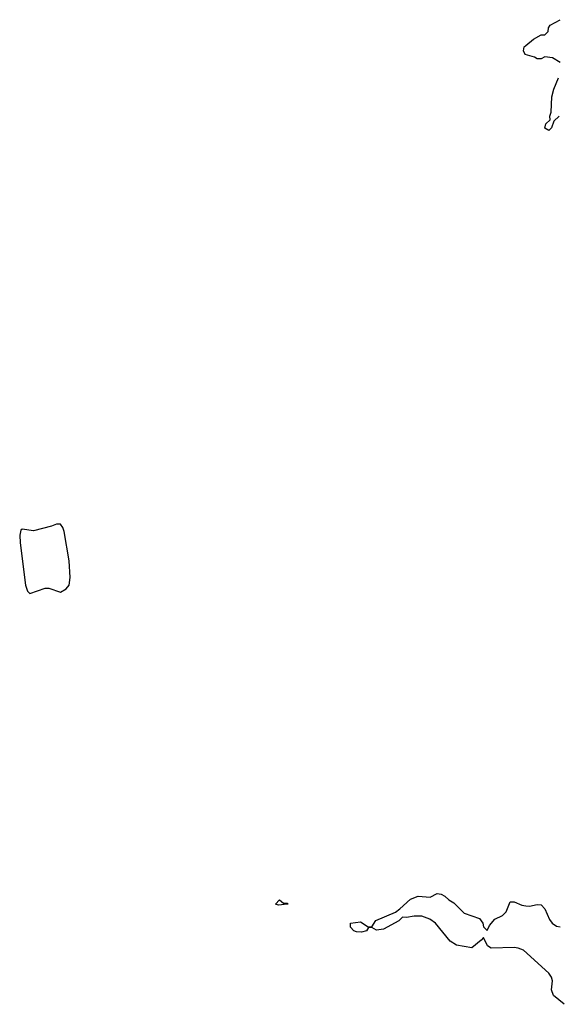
# Model space of a CAD drawing. Header units: inches. Extents: x 2380249 to 2585472, y 382747 to 546448.
# Tile 189 of 256: x 2480678 to 2483474, y 482668 to 487792. Entities that reach past the tile are written whole.
import ezdxf

# ---------------------------------------------------------------- set-up
doc = ezdxf.new("R2010")
doc.units = ezdxf.units.IN
doc.header["$MEASUREMENT"] = 0
doc.layers.add('C4488', color=7, linetype='Continuous')

msp = doc.modelspace()

# ---------------------------------------------------------------- linework, layer by layer
at = {"layer": 'C4488', "color": 4, "elevation": 36}
for points in [[(2483488.7, 487570), (2483450, 487594), (2483410, 487598), (2483390, 487588), (2483370, 487588), (2483356.4, 487596.4), (2483308, 487610), (2483298, 487630), (2483302, 487650), (2483310, 487658), (2483350, 487691.3), (2483390, 487714), (2483410, 487714), (2483426, 487730), (2483428, 487750), (2483436.4, 487763.6), (2483490, 487792)], [(2483484.7, 487290), (2483456.9, 487263.1), (2483444.7, 487230), (2483430, 487215.3), (2483410, 487228), (2483415.3, 487250), (2483438, 487270), (2483435.3, 487290), (2483442, 487310), (2483446, 487390), (2483456, 487430), (2483480.9, 487490)], [(2483510, 482668), (2483454.6, 482714.6), (2483444, 482744), (2483449.3, 482790), (2483443.7, 482810), (2483430, 482829.2), (2483299, 482950), (2483270, 482960.9), (2483250, 482962.9), (2483130, 482959.3), (2483111.7, 482971.7), (2483090, 483015.3), (2483078.8, 483001.2), (2483030, 482961.2), (2482950, 482975.1), (2482916.6, 482996.6), (2482841.2, 483090), (2482811.5, 483111.5), (2482770, 483127), (2482730, 483126.6), (2482690, 483119.3), (2482670, 483121.2), (2482650, 483102.7), (2482570, 483059.3), (2482534.6, 483054.6), (2482510, 483068), (2482492.7, 483067.3), (2482482, 483050), (2482456.3, 483043.7), (2482430, 483044.5), (2482415.3, 483050), (2482399, 483070), (2482398, 483090), (2482450, 483097.1), (2482490, 483071.3), (2482510, 483072), (2482530, 483104.7), (2482632.1, 483147.9), (2482656, 483164), (2482710, 483216), (2482750, 483231), (2482813.6, 483226.4), (2482850, 483244.7), (2482870, 483242), (2482890, 483231.3), (2482910, 483211.3), (2482935.9, 483195.9), (2482990, 483142.8), (2483070, 483114.8), (2483087.3, 483090), (2483091.1, 483071.1), (2483110, 483052), (2483122, 483078), (2483149.6, 483110.4), (2483190, 483131), (2483209, 483150), (2483230, 483202), (2483250, 483201), (2483290, 483184), (2483310, 483180.7), (2483330, 483178.8), (2483370, 483186.8), (2483390, 483186), (2483410, 483164.7), (2483434, 483110), (2483447.7, 483090), (2483470, 483074), (2483490, 483070.7)]]:
    msp.add_lwpolyline(points, dxfattribs=at)
at = {"layer": 'C4488', "color": 4}
for points, elevation in [([(2480870, 485167.3), (2480844, 485156), (2480750, 485131.8), (2480690, 485140.9), (2480684.6, 485135.4), (2480678, 485110), (2480681.1, 485070), (2480707.8, 484850), (2480718.3, 484818.3), (2480730, 484805.5), (2480810, 484834), (2480830, 484834), (2480890, 484813), (2480919.3, 484830), (2480934.7, 484850), (2480939.7, 484890), (2480935.3, 484975.3), (2480910, 485128.7), (2480902.4, 485150), (2480890, 485167)], 44), ([(2482050, 483194), (2482070, 483194), (2482074, 483190), (2482070, 483188.7), (2482024, 483184), (2482008, 483190), (2482030, 483211.3)], 36)]:
    msp.add_lwpolyline(points, close=True, dxfattribs=dict(at, elevation=elevation))

doc.saveas('drawing.dxf')
